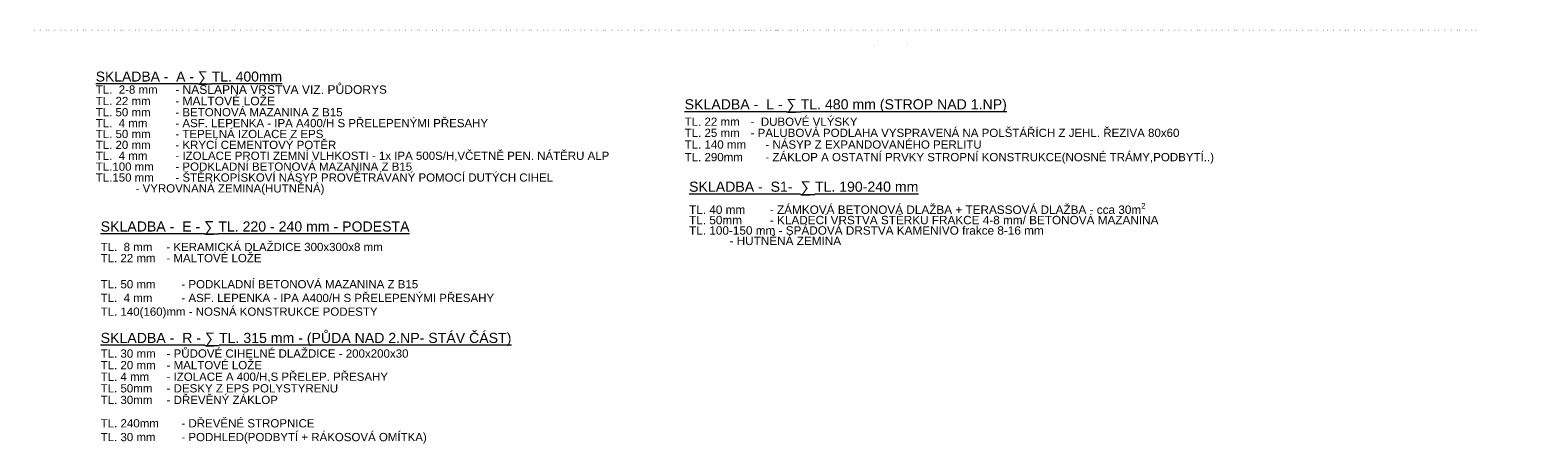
# Model space of a CAD drawing. Header units: millimetres. Extents: x -20699 to 32021, y -4298 to 11971.
# Tile 74 of 74: x 9624 to 32021, y -4298 to 1869. Entities that reach past the tile are written whole.
import ezdxf

# ---------------------------------------------------------------- set-up
doc = ezdxf.new("R2010")
doc.units = ezdxf.units.MM
doc.header["$MEASUREMENT"] = 0
doc.linetypes.add('Wipeout_Contour', pattern=[1000, 0, -1000])
for name, color, linetype in [('A-A_2_Konstrukce - nosné', 7, 'Continuous'), ('A-A_2_Situace - terén', 7, 'Continuous'), ('A-A_2_Výplně - Povrchové', 7, 'Continuous'), ('A-A_2_Výplně – Řezové', 7, 'Continuous')]:
    doc.layers.add(name, color=color, linetype=linetype)
doc.styles.add('GENEROVANÝ_STYL_1', font='txt')
pattern_1 = [(45, (29508.37, 3305.17), (-137.8858, 137.8858), []), (45, (29462.4, 3351.13), (-275.772, 275.772), []), (45, (29416.44, 3397.1), (-275.772, 275.772), []), (135, (29370.48, 3443.05), (45.96194, 45.96194), [195, -195])]

msp = doc.modelspace()

# ---------------------------------------------------------------- texts
at = {"layer": 'A-A_2_Konstrukce - nosné', "color": 7, "linetype": 'Continuous', "lineweight": 20, "insert": (10671, -4266), "char_height": 150, "attachment_point": 7, "style": 'GENEROVANÝ_STYL_1'}
msp.add_mtext('\\A1;{\\pql;\\fArial|b0|i0|c238|p38;\\L\\LSKLADBA -  R - \\fAgency FB|b0|i0|c0|p34;\\H1.057143x;∑ \\fArial|b0|i0|c238|p38;\\H0.945946x;TL. 315 mm - (PŮDA NAD 2.NP- STÁV ČÁST)\\P\\pql;\\fArial|b0|i0|c238|p38;\\l\\H0.816526x;\\l\\P\\pql;\\fArial|b0|i0|c238|p38;\\P\\pql;\\fArial|b0|i0|c238|p38;\\P\\pql;\\fArial|b0|i0|c238|p38;\\P\\pql;\\fArial|b0|i0|c238|p38;\\P\\pql;\\fArial|b0|i0|c238|p38;TL. 240mm ^I- DŘEVĚNÉ STROPNICE\\P\\pql;\\fArial|b0|i0|c238|p38;\\H0.996965x;TL. 30 mm^I- PODHLED(PODBYTÍ + RÁKOSOVÁ OMÍTKA)\\P\\pql;\\fArial|b0|i0|c238|p38;\\H1.003044x;}', dxfattribs=at)
at = {"layer": 'A-A_2_Konstrukce - nosné', "color": 42, "linetype": 'Continuous', "lineweight": 13, "true_color": 0xe4ad2c, "insert": (10670, -3680), "char_height": 122.479, "attachment_point": 7, "line_spacing_factor": 0.842902, "style": 'GENEROVANÝ_STYL_1'}
msp.add_mtext('\\A1;{\\pql;\\fArial|b0|i0|c238|p38;TL. 30 mm^I- PŮDOVÉ CIHELNÉ DLAŽDICE - 200x200x30\\P\\pql;\\fArial|b0|i0|c238|p38;TL. 20 mm ^I- MALTOVÉ LOŽE\\P\\pql;\\fArial|b0|i0|c238|p38;TL. 4 mm ^I- \\fArial|b0|i0|c238|p38;\\H0.996965x;IZOLACE A 400/H,S PŘELEP. PŘESAHY^I\\P\\pql;\\fArial|b0|i0|c238|p38;\\H1.003044x;TL. 50mm ^I- DESKY Z EPS POLYSTYRENU \\P\\pql;\\fArial|b0|i0|c238|p38;TL. 30mm ^I- DŘEVĚNÝ ZÁKLOP}', dxfattribs=at)

# ---------------------------------------------------------------- wipeouts: each hides what was drawn before it
at = {"color": 254, "linetype": 'Wipeout_Contour', "lineweight": 0, "ltscale": 83111.784593}
msp.add_wipeout([(20698, 1205), (20739, 1205), (20739, 1869), (20698, 1869)], dxfattribs=at).dxf.layer = 'A-A_2_Výplně - Povrchové'
at = {"color": 254, "linetype": 'Wipeout_Contour', "lineweight": 0, "ltscale": 120802.756358}
msp.add_wipeout([(29158, 755), (31176, 755), (31176, 1869), (29158, 1869)], dxfattribs=at).dxf.layer = 'A-A_2_Výplně – Řezové'

# ---------------------------------------------------------------- next in the draw order: hatches: boundary and pattern name
at = {"layer": 'A-A_2_Výplně – Řezové', "linetype": 'Continuous', "lineweight": 13, "true_color": 0xbf7d1a}
h = msp.add_hatch(dxfattribs=at)
h.set_pattern_fill('Zemina_0002', color=32, style=0, pattern_type=2)
h.set_pattern_definition(pattern_1)
h.paths.add_polyline_path([(29158, 755), (31176, 755), (31176, 1869), (29158, 1869)])

# ---------------------------------------------------------------- next in the draw order: linework, layer by layer
at = {"layer": 'A-A_2_Situace - terén', "color": 251, "linetype": 'Continuous', "lineweight": 20, "true_color": 0x6a6a6a}
for p in [(29158, 1869), (31176, 755)]:
    msp.add_line(p, (29158, 755), dxfattribs=at)
at = {"layer": 'A-A_2_Situace - terén', "color": 7, "linetype": 'Continuous', "lineweight": 20}
msp.add_line((29158, 755), (29158, 755), dxfattribs=at)

# ---------------------------------------------------------------- next in the draw order: wipeouts: each hides what was drawn before it
at = {"color": 254, "linetype": 'Wipeout_Contour', "lineweight": 0, "ltscale": 82236.443794}
msp.add_wipeout([(20698, 1869), (20300, 1869), (20300, 1205), (20698, 1205)], dxfattribs=at).dxf.layer = 'A-A_2_Výplně - Povrchové'

# ---------------------------------------------------------------- next in the draw order: linework, layer by layer
at = {"layer": 'A-A_2_Konstrukce - nosné', "color": 254, "linetype": 'Continuous', "lineweight": 13}
for p, q in [((20300, 1205), (20300, 1869)), ((20698, 1205), (20698, 1869)), ((20739, 1205), (20739, 1869)), ((20300, 1205), (20698, 1205)), ((20698, 1205), (20739, 1205))]:
    msp.add_line(p, q, dxfattribs=at)

# ---------------------------------------------------------------- next in the draw order: wipeouts: each hides what was drawn before it
at = {"color": 254, "linetype": 'Wipeout_Contour', "lineweight": 0, "ltscale": 80814.904774}
msp.add_wipeout([(20061, 755), (20246, 755), (20246, 1869), (20061, 1869)], dxfattribs=at).dxf.layer = 'A-A_2_Výplně - Povrchové'

# ---------------------------------------------------------------- next in the draw order: linework, layer by layer
at = {"layer": 'A-A_2_Situace - terén', "color": 7, "linetype": 'Continuous', "lineweight": 20}
msp.add_line((20246, 1869), (20246, 755), dxfattribs=at)

# ---------------------------------------------------------------- next in the draw order: wipeouts: each hides what was drawn before it
at = {"color": 254, "linetype": 'Wipeout_Contour', "lineweight": 0, "ltscale": 59697.88192}
msp.add_wipeout([(9633, 755), (20061, 755), (20061, 1869), (9633, 1869)], dxfattribs=at).dxf.layer = 'A-A_2_Výplně – Řezové'

# ---------------------------------------------------------------- next in the draw order: hatches: boundary and pattern name
at = {"layer": 'A-A_2_Výplně – Řezové', "linetype": 'Continuous', "lineweight": 13, "true_color": 0xbf7d1a}
h = msp.add_hatch(dxfattribs=at)
h.set_pattern_fill('Zemina_0002', color=32, style=0, pattern_type=2)
h.set_pattern_definition(pattern_1)
h.paths.add_polyline_path([(9633, 755), (20061, 755), (20061, 1869), (9633, 1869)])

# ---------------------------------------------------------------- next in the draw order: linework, layer by layer
at = {"layer": 'A-A_2_Situace - terén', "color": 251, "linetype": 'Continuous', "lineweight": 20, "true_color": 0x6a6a6a}
for p, q in [((20061, 1869), (20061, 755)), ((20061, 755), (9633, 755))]:
    msp.add_line(p, q, dxfattribs=at)
at = {"layer": 'A-A_2_Situace - terén', "color": 7, "linetype": 'Continuous', "lineweight": 20}
msp.add_line((20061, 755), (20246, 755), dxfattribs=at)

# ---------------------------------------------------------------- next in the draw order: wipeouts: each hides what was drawn before it
at = {"color": 254, "linetype": 'Wipeout_Contour', "lineweight": 0, "ltscale": 98608.716396}
msp.add_wipeout([(20061, 755), (29158, 755), (29158, 1869), (20061, 1869)], dxfattribs=at).dxf.layer = 'A-A_2_Výplně – Řezové'

# ---------------------------------------------------------------- next in the draw order: hatches: boundary and pattern name
at = {"layer": 'A-A_2_Výplně – Řezové', "linetype": 'Continuous', "lineweight": 13, "true_color": 0xbf7d1a}
h = msp.add_hatch(dxfattribs=at)
h.set_pattern_fill('Zemina_0002', color=32, style=0, pattern_type=2)
h.set_pattern_definition(pattern_1)
h.paths.add_polyline_path([(20061, 755), (29158, 755), (29158, 1869), (20061, 1869)])

# ---------------------------------------------------------------- next in the draw order: wipeouts: each hides what was drawn before it
at = {"color": 254, "linetype": 'Wipeout_Contour', "lineweight": 0, "ltscale": 83612.249549}
msp.add_wipeout([(32021, 1869), (9624, 1869), (9624, -1154), (32021, -1154)], dxfattribs=at).dxf.layer = 'A-A_2_Situace - terén'

# ---------------------------------------------------------------- next in the draw order: linework, layer by layer
at = {"layer": 'A-A_2_Konstrukce - nosné', "color": 254, "linetype": 'Wipeout_Contour', "lineweight": 13}
for p, q in [((22158, 1642), (22158, 1672)), ((22658, 1642), (22158, 1642)), ((22208, 1722), (22608, 1722)), ((22658, 1672), (22658, 1642))]:
    msp.add_line(p, q, dxfattribs=at)
for centre, start, end in [((22208, 1672), 90, 180), ((22608, 1672), 0, 90)]:
    msp.add_arc(centre, 50, start, end, dxfattribs=at)

# ---------------------------------------------------------------- next in the draw order: texts
at = {"layer": 'A-A_2_Konstrukce - nosné', "color": 42, "linetype": 'Continuous', "lineweight": 13, "true_color": 0xe4ad2c, "attachment_point": 7, "style": 'GENEROVANÝ_STYL_1'}
for s, insert, char_height, line_spacing_factor in [('\\A1;{\\pql;\\fArial|b0|i0|c238|p38;\\L\\LSKLADBA -  A - \\fAgency FB|b0|i0|c0|p34;\\H1.057143x;∑ \\fArial|b0|i0|c238|p38;\\H0.945946x;TL. 400\\fArial|b0|i0|c238|p38;mm\\P\\pql;\\fArial|b0|i0|c238|p38;\\l\\H0.825300x;\\lTL.  2-8 mm^I- \\fArial|b0|i0|c238|p38;\\H1.052109x;NÁŠLAPNÁ VRSTVA VIZ. PŮDORY\\fArial|b0|i0|c238|p38;\\H0.950472x;S\\P\\pql;\\fArial|b0|i0|c238|p38;TL. 22 mm\\fArial|b0|i0|c238|p38;\\H1.052109x; ^I\\fArial|b0|i0|c238|p38;\\H0.950472x;- \\fArial|b0|i0|c238|p38;\\H1.052109x;MALTOVÉ LOŽE \\fArial|b0|i0|c238|p38;\\H0.950472x;^I^I\\P\\pql;\\fArial|b0|i0|c238|p38;TL. 50 mm ^I- BETONOVÁ MAZANINA Z B15 ^I\\P\\pql;\\fArial|b0|i0|c238|p38;TL.  4 mm^I- ASF. LEPENKA - IPA A400/H S PŘELEPENÝMI PŘESAHY^I\\P\\pql;\\fArial|b0|i0|c238|p38;TL. 50 mm^I- TEPELNÁ IZOLACE Z EPS ^I^I\\P\\pql;\\fArial|b0|i0|c238|p38;TL. 20 mm^I- KRYCÍ CEMENTOVÝ POTĚR ^I^I\\P\\pql;\\fArial|b0|i0|c238|p38;TL.  4 mm^I- IZOLACE PROTI ZEMNÍ VLHKOSTI - 1x IPA 500S/H,VČETNĚ PEN. NÁTĚRU ALP\\P\\pql;\\fArial|b0|i0|c238|p38;TL.100 mm^I- PODKLADNÍ BETONOVÁ MAZANINA Z B15 ^I\\P\\pql;\\fArial|b0|i0|c238|p38;TL.150 mm ^I- ŠTĚRKOPÍSKOVÍ NÁSYP PROVĚTRÁVANÝ POMOCÍ DUTÝCH CIHEL  \\P\\pql;\\fArial|b0|i0|c238|p38;^I- VYROVNANÁ ZEMINA(HUTNĚNÁ)}', (10598, -576), 147.955, 0.793059), ('\\A1;{\\pql;\\fArial|b0|i0|c238|p38;TL. 22 mm^I-  DUBOVÉ VLÝSKY\\P\\pql;\\fArial|b0|i0|c238|p38;TL. 25 mm ^I- PALUBOVÁ PODLAHA VYSPRAVENÁ NA POLŠTÁŘÍCH Z JEHL. ŘEZIVA 80x60}', (19346, 283), 122.479, 0.809296), ('\\A1;{\\pql;\\fArial|b0|i0|c238|p38;\\L\\LSKLADBA -  S1- \\fArial|b0|i0|c238|p38;\\H1.029224x; \\fAgency FB|b0|i0|c0|p34;\\H1.057143x;∑\\fArial|b0|i0|c238|p38;\\H0.919087x; TL. 190-240 mm \\P\\pql;\\fArial|b0|i0|c238|p38;\\H0.666667x;\\P\\pql;\\fArial|b0|i0|c238|p38;\\l\\H1.250000x;\\lTL. 40 mm ^I- ZÁMKOVÁ BETONOVÁ DLAŽBA\\fArial|b0|i0|c238|p38; +\\fArial|b0|i0|c238|p38; TERASSOVÁ DLAŽBA - cca 30m\\fArial|b0|i0|c238|p38;\\A1{\\H.66x;\\S2^  ;}\\fArial|b0|i0|c238|p38; \\P\\pql;\\fArial|b0|i0|c238|p38;TL. 50mm ^I- KLADECÍ VRSTVA STĚRKU FRAKCE 4-8 mm/ BETONOVÁ MAZANINA\\P\\pql;\\fArial|b0|i0|c238|p38;TL. 100-150 mm - SPÁDOVÁ DRSTVA KAMENIVO frakce 8-16 mm\\P\\pql;\\fArial|b0|i0|c238|p38;^I- HUTNĚNÁ ZEMINA }', (19412, -1321), 150, 0.739206), ('\\A1;{\\pql;\\fArial|b0|i0|c238|p38;TL.  8 mm^I- KERAMICKÁ DLAŽDICE 300x300x8 mm\\P\\pql;\\fArial|b0|i0|c238|p38;TL. 22 mm ^I- MALTOVÉ LOŽE }', (10671, -1575), 122.11, 0.809296)]:
    msp.add_mtext(s, dxfattribs=dict(at, insert=insert, char_height=char_height, line_spacing_factor=line_spacing_factor))
at = {"layer": 'A-A_2_Konstrukce - nosné', "color": 7, "linetype": 'Continuous', "lineweight": 20, "insert": (19346, -112), "char_height": 150, "attachment_point": 7, "line_spacing_factor": 0.91402, "style": 'GENEROVANÝ_STYL_1'}
msp.add_mtext('\\A1;{\\pql;\\fArial|b0|i0|c238|p38;\\L\\LSKLADBA -  L - \\fAgency FB|b0|i0|c0|p34;\\H1.057143x;∑ \\fArial|b0|i0|c238|p38;\\H0.945946x;TL. 480 mm (STROP NAD 1.NP)\\P\\pql;\\fArial|b0|i0|c238|p38;\\l\\H0.816526x;\\l\\P\\pql;\\fArial|b0|i0|c238|p38;\\P\\pql;\\fArial|b0|i0|c238|p38;TL. 140 mm^I- NÁSYP Z EXPANDOVANÉHO PERLITU\\P\\pql;\\fArial|b0|i0|c238|p38;TL. 290mm ^I- ZÁKLOP A OSTATNÍ PRVKY STROPNÍ KONSTRUKCE(NOSNÉ TRÁMY,PODBYTÍ..)}', dxfattribs=at)
at = {"layer": 'A-A_2_Konstrukce - nosné', "color": 7, "linetype": 'Continuous', "lineweight": 20, "insert": (10671, -2405), "char_height": 150, "attachment_point": 7, "style": 'GENEROVANÝ_STYL_1'}
msp.add_mtext('\\A1;{\\pql;\\fArial|b0|i0|c238|p38;\\L\\LSKLADBA -  E - \\fAgency FB|b0|i0|c0|p34;\\H1.057143x;∑ \\fArial|b0|i0|c238|p38;\\H0.945946x;TL. 220 - 240 mm - PODESTA\\P\\pql;\\fArial|b0|i0|c238|p38;\\l\\H0.814048x;\\l\\P\\pql;\\fArial|b0|i0|c238|p38;\\P\\pql;\\fArial|b0|i0|c238|p38;^I^I\\P\\pql;\\fArial|b0|i0|c238|p38;TL. 50 mm ^I- PODKLADNÍ BETONOVÁ MAZANINA Z B15 \\P\\pql;\\fArial|b0|i0|c238|p38;TL.  4 mm^I- ASF. LEPENKA - IPA A400/H S PŘELEPENÝMI PŘESAHY\\P\\pql;\\fArial|b0|i0|c238|p38;TL. 140(160)mm - NOSNÁ KONSTRUKCE PODESTY \\P\\pql;\\fArial|b0|i0|c238|p38;}', dxfattribs=at)

doc.saveas('drawing.dxf')
